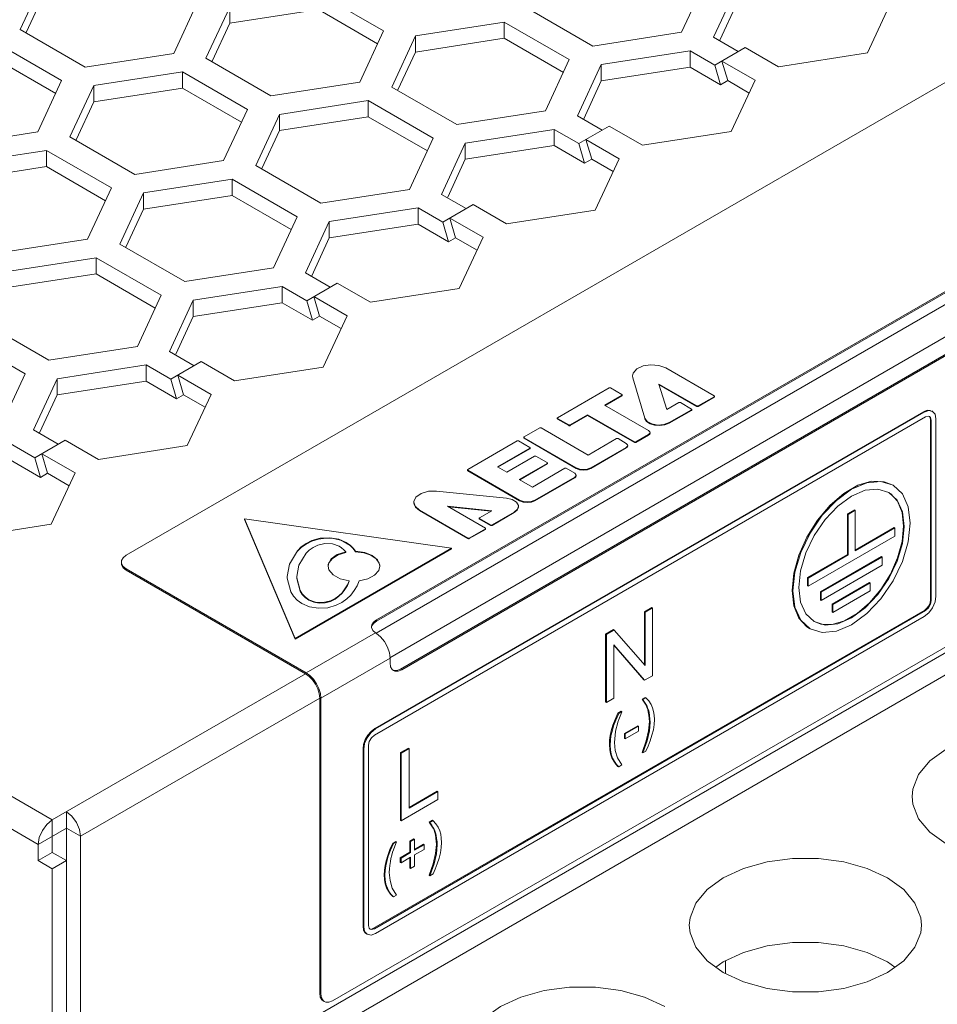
# Model space of a CAD drawing. Header units: inches. Extents: x -123 to 4816, y -2998 to 548.
# Tile 78 of 148: x 1308 to 1335, y -2583 to -2554. Entities that reach past the tile are written whole.
import ezdxf

# ---------------------------------------------------------------- set-up
doc = ezdxf.new("R2010")
doc.units = ezdxf.units.IN
doc.header["$MEASUREMENT"] = 0
doc.layers.get('0').update_dxf_attribs({"lineweight": 0})

msp = doc.modelspace()

# ---------------------------------------------------------------- linework, layer by layer
at = {"color": 3, "linetype": 'Continuous'}
for p, q in [((1317.108, -2583.178), (1373.111, -2550.845)), ((1308.404, -2552.352), (1307.687, -2553.897)), ((1327.629, -2553.98), (1328.346, -2552.434)), ((1329.312, -2552.584), (1328.595, -2554.129)), ((1308.404, -2552.842), (1307.874, -2553.984)), ((1316.683, -2552.804), (1318.643, -2553.936)), ((1312.323, -2554.614), (1313.04, -2553.069)), ((1314.006, -2553.218), (1313.289, -2554.764)), ((1314.006, -2553.218), (1314.006, -2553.708)), ((1324.952, -2554.394), (1322.993, -2553.263)), ((1329.312, -2553.074), (1328.782, -2554.216)), ((1333.949, -2553.056), (1333.232, -2554.602)), ((1316.683, -2553.294), (1314.006, -2553.708)), ((1316.683, -2553.294), (1318.464, -2554.322)), ((1310.885, -2569.746), (1338.533, -2553.784)), ((1314.006, -2553.708), (1313.476, -2554.851)), ((1322.286, -2553.671), (1319.609, -2554.085)), ((1324.245, -2554.802), (1322.286, -2553.671)), ((1322.286, -2553.671), (1322.286, -2554.161)), ((1309.646, -2555.028), (1307.687, -2553.897)), ((1317.926, -2555.481), (1318.643, -2553.936)), ((1319.609, -2554.085), (1318.892, -2555.63)), ((1319.609, -2554.085), (1319.609, -2554.575)), ((1322.286, -2554.161), (1319.609, -2554.575)), ((1324.066, -2555.189), (1322.286, -2554.161)), ((1324.952, -2554.394), (1327.629, -2553.98)), ((1328.595, -2554.129), (1329.341, -2554.56)), ((1308.939, -2555.437), (1306.98, -2554.305)), ((1329.553, -2554.437), (1328.634, -2554.968)), ((1330.555, -2555.016), (1329.553, -2554.437)), ((1312.323, -2554.614), (1309.646, -2555.028)), ((1313.289, -2554.764), (1315.249, -2555.895)), ((1319.609, -2554.575), (1319.079, -2555.717)), ((1327.888, -2554.538), (1325.211, -2554.952)), ((1327.888, -2554.538), (1328.634, -2554.968)), ((1327.888, -2554.538), (1327.888, -2555.027)), ((1333.232, -2554.602), (1330.555, -2555.016)), ((1308.76, -2555.823), (1306.98, -2554.795)), ((1323.528, -2556.348), (1324.245, -2554.802)), ((1325.211, -2554.952), (1324.494, -2556.497)), ((1325.211, -2554.952), (1325.211, -2555.442)), ((1327.888, -2555.027), (1325.211, -2555.442)), ((1327.888, -2555.027), (1328.809, -2555.559)), ((1328.634, -2554.968), (1328.809, -2555.559)), ((1328.846, -2554.846), (1329.848, -2555.424)), ((1328.846, -2554.846), (1329.022, -2555.437)), ((1312.582, -2555.172), (1309.905, -2555.586)), ((1312.582, -2555.172), (1314.542, -2556.303)), ((1312.582, -2555.172), (1312.582, -2555.662)), ((1308.222, -2556.982), (1308.939, -2555.437)), ((1309.905, -2555.586), (1309.188, -2557.132)), ((1309.905, -2555.586), (1309.905, -2556.076)), ((1312.582, -2555.662), (1309.905, -2556.076)), ((1312.582, -2555.662), (1314.362, -2556.69)), ((1315.249, -2555.895), (1317.926, -2555.481)), ((1320.851, -2556.762), (1318.892, -2555.63)), ((1325.211, -2555.442), (1324.681, -2556.584)), ((1329.022, -2555.437), (1328.809, -2555.559)), ((1329.022, -2555.437), (1329.668, -2555.81)), ((1329.848, -2555.424), (1329.13, -2556.969)), ((1309.905, -2556.076), (1309.375, -2557.218)), ((1318.184, -2556.039), (1315.508, -2556.453)), ((1320.144, -2557.17), (1318.184, -2556.039)), ((1318.184, -2556.039), (1318.184, -2556.529)), ((1313.824, -2557.849), (1314.542, -2556.303)), ((1315.508, -2556.453), (1314.79, -2557.998)), ((1315.508, -2556.453), (1315.508, -2556.943)), ((1318.184, -2556.529), (1315.508, -2556.943)), ((1319.965, -2557.556), (1318.184, -2556.529)), ((1320.851, -2556.762), (1323.528, -2556.348)), ((1324.494, -2556.497), (1325.24, -2556.928)), ((1325.452, -2556.805), (1324.533, -2557.336)), ((1326.453, -2557.383), (1325.452, -2556.805)), ((1305.545, -2557.396), (1308.222, -2556.982)), ((1309.188, -2557.132), (1311.148, -2558.263)), ((1315.508, -2556.943), (1314.977, -2558.085)), ((1362.891, -2556.918), (1315.869, -2584.067)), ((1363.891, -2557.017), (1316.869, -2584.166)), ((1323.787, -2556.905), (1321.11, -2557.319)), ((1323.787, -2556.905), (1324.533, -2557.336)), ((1323.787, -2556.905), (1323.787, -2557.395)), ((1329.13, -2556.969), (1326.453, -2557.383)), ((1319.427, -2558.715), (1320.144, -2557.17)), ((1321.11, -2557.319), (1320.393, -2558.865)), ((1321.11, -2557.319), (1321.11, -2557.809)), ((1323.787, -2557.395), (1321.11, -2557.809)), ((1323.787, -2557.395), (1324.708, -2557.927)), ((1324.533, -2557.336), (1324.708, -2557.927)), ((1324.745, -2557.213), (1325.746, -2557.792)), ((1324.745, -2557.213), (1324.92, -2557.805)), ((1308.481, -2557.54), (1305.804, -2557.954)), ((1308.481, -2557.54), (1310.44, -2558.671)), ((1308.481, -2557.54), (1308.481, -2558.03)), ((1274.336, -2557.912), (1308.658, -2577.728)), ((1308.481, -2558.03), (1305.804, -2558.444)), ((1308.481, -2558.03), (1310.261, -2559.058)), ((1311.148, -2558.263), (1313.824, -2557.849)), ((1316.75, -2559.13), (1314.79, -2557.998)), ((1321.11, -2557.809), (1320.58, -2558.952)), ((1324.92, -2557.805), (1324.708, -2557.927)), ((1324.92, -2557.805), (1325.567, -2558.178)), ((1325.746, -2557.792), (1325.029, -2559.337)), ((1318.422, -2572.091), (1342.516, -2558.18)), ((1318.429, -2571.693), (1341.834, -2558.18)), ((1318.429, -2571.734), (1341.834, -2558.221)), ((1314.083, -2558.406), (1311.406, -2558.821)), ((1316.043, -2559.538), (1314.083, -2558.406)), ((1314.083, -2558.406), (1314.083, -2558.896)), ((1273.912, -2558.647), (1308.234, -2578.462)), ((1309.723, -2560.217), (1310.44, -2558.671)), ((1311.406, -2558.821), (1310.689, -2560.366)), ((1311.406, -2558.821), (1311.406, -2559.31)), ((1314.083, -2558.896), (1311.406, -2559.31)), ((1315.863, -2559.924), (1314.083, -2558.896)), ((1319.427, -2558.715), (1316.75, -2559.13)), ((1318.832, -2572.834), (1342.917, -2558.928)), ((1320.393, -2558.865), (1321.138, -2559.295)), ((1321.351, -2559.173), (1320.431, -2559.704)), ((1322.352, -2559.751), (1321.351, -2559.173)), ((1311.406, -2559.31), (1310.876, -2560.453)), ((1319.686, -2559.273), (1317.009, -2559.687)), ((1319.686, -2559.273), (1320.431, -2559.704)), ((1319.686, -2559.273), (1319.686, -2559.763)), ((1325.029, -2559.337), (1322.352, -2559.751)), ((1315.326, -2561.083), (1316.043, -2559.538)), ((1317.009, -2559.687), (1316.291, -2561.233)), ((1317.009, -2559.687), (1317.009, -2560.177)), ((1319.686, -2559.763), (1317.009, -2560.177)), ((1319.159, -2573.176), (1342.564, -2559.663)), ((1319.194, -2573.196), (1342.599, -2559.683)), ((1319.686, -2559.763), (1320.607, -2560.295)), ((1320.431, -2559.704), (1320.607, -2560.295)), ((1320.643, -2559.581), (1321.645, -2560.16)), ((1320.643, -2559.581), (1320.819, -2560.173)), ((1309.723, -2560.217), (1307.046, -2560.631)), ((1312.649, -2561.497), (1310.689, -2560.366)), ((1317.009, -2560.177), (1316.479, -2561.32)), ((1320.819, -2560.173), (1320.607, -2560.295)), ((1320.819, -2560.173), (1321.466, -2560.546)), ((1321.645, -2560.16), (1320.928, -2561.705)), ((1309.982, -2560.774), (1307.305, -2561.188)), ((1311.942, -2561.906), (1309.982, -2560.774)), ((1309.982, -2560.774), (1309.982, -2561.264)), ((1309.982, -2561.264), (1307.305, -2561.678)), ((1311.762, -2562.292), (1309.982, -2561.264)), ((1312.649, -2561.497), (1315.326, -2561.083)), ((1316.291, -2561.233), (1317.037, -2561.663)), ((1317.249, -2561.541), (1316.33, -2562.072)), ((1318.251, -2562.119), (1317.249, -2561.541)), ((1315.584, -2561.641), (1312.908, -2562.055)), ((1315.584, -2561.641), (1316.33, -2562.072)), ((1315.584, -2561.641), (1315.584, -2562.131)), ((1320.928, -2561.705), (1318.251, -2562.119)), ((1311.224, -2563.451), (1311.942, -2561.906)), ((1312.908, -2562.055), (1312.19, -2563.601)), ((1312.908, -2562.055), (1312.908, -2562.545)), ((1315.584, -2562.131), (1312.908, -2562.545)), ((1315.584, -2562.131), (1316.506, -2562.663)), ((1316.33, -2562.072), (1316.506, -2562.663)), ((1316.542, -2561.949), (1317.544, -2562.527)), ((1316.542, -2561.949), (1316.718, -2562.54)), ((1308.548, -2563.865), (1306.588, -2562.734)), ((1312.908, -2562.545), (1312.377, -2563.687)), ((1316.718, -2562.54), (1316.506, -2562.663)), ((1316.718, -2562.54), (1317.365, -2562.914)), ((1317.544, -2562.527), (1316.827, -2564.073)), ((1307.84, -2564.273), (1305.881, -2563.142)), ((1308.548, -2563.865), (1311.224, -2563.451)), ((1312.19, -2563.601), (1312.936, -2564.031)), ((1313.148, -2563.909), (1312.229, -2564.439)), ((1314.15, -2564.487), (1313.148, -2563.909)), ((1307.123, -2565.819), (1307.84, -2564.273)), ((1311.483, -2564.009), (1308.806, -2564.423)), ((1311.483, -2564.009), (1312.229, -2564.439)), ((1311.483, -2564.009), (1311.483, -2564.499)), ((1316.827, -2564.073), (1314.15, -2564.487)), ((1328.613, -2564.942), (1327.152, -2564.098)), ((1308.806, -2564.423), (1308.089, -2565.968)), ((1308.806, -2564.423), (1308.806, -2564.913)), ((1311.483, -2564.499), (1308.806, -2564.913)), ((1311.483, -2564.499), (1312.405, -2565.031)), ((1312.229, -2564.439), (1312.405, -2565.031)), ((1312.441, -2564.317), (1313.443, -2564.895)), ((1312.441, -2564.317), (1312.617, -2564.908)), ((1326.152, -2564.353), (1326.152, -2564.337)), ((1326.153, -2564.336), (1326.161, -2564.394)), ((1326.161, -2564.394), (1326.522, -2565.613)), ((1326.161, -2564.411), (1326.161, -2564.394)), ((1325.447, -2564.701), (1323.892, -2565.599)), ((1325.828, -2564.897), (1325.489, -2564.701)), ((1326.943, -2564.584), (1328.087, -2565.245)), ((1327.183, -2565.356), (1326.943, -2564.584)), ((1326.943, -2564.6), (1328.087, -2565.261)), ((1308.806, -2564.913), (1308.276, -2566.055)), ((1312.617, -2564.908), (1312.405, -2565.031)), ((1312.617, -2564.908), (1313.263, -2565.282)), ((1313.443, -2564.895), (1312.726, -2566.441)), ((1325.311, -2565.22), (1325.828, -2564.921)), ((1325.325, -2565.228), (1325.828, -2564.937)), ((1325.828, -2564.937), (1325.828, -2564.921)), ((1325.837, -2564.925), (1325.837, -2564.909)), ((1327.552, -2565.144), (1327.183, -2565.356)), ((1327.928, -2565.337), (1327.594, -2565.144)), ((1328.129, -2565.245), (1328.613, -2564.966)), ((1328.129, -2565.261), (1328.613, -2564.982)), ((1328.613, -2564.982), (1328.613, -2564.966)), ((1328.621, -2564.97), (1328.621, -2564.954)), ((1334.927, -2565.419), (1318.381, -2574.972)), ((1334.948, -2565.431), (1318.402, -2574.984)), ((1326.637, -2565.985), (1325.311, -2565.22)), ((1327.258, -2565.748), (1327.928, -2565.361)), ((1327.258, -2565.764), (1327.928, -2565.377)), ((1327.928, -2565.377), (1327.928, -2565.361)), ((1327.937, -2565.365), (1327.937, -2565.349)), ((1328.087, -2565.261), (1328.087, -2565.245)), ((1328.129, -2565.261), (1328.129, -2565.245)), ((1334.927, -2565.419), (1334.948, -2565.431)), ((1335.177, -2565.394), (1335.198, -2565.407)), ((1318.367, -2575.168), (1334.984, -2565.574)), ((1323.884, -2565.627), (1323.884, -2565.611)), ((1323.892, -2565.623), (1324.231, -2565.819)), ((1323.892, -2565.64), (1323.892, -2565.623)), ((1323.892, -2565.64), (1324.231, -2565.835)), ((1324.273, -2565.819), (1324.798, -2565.515)), ((1324.273, -2565.835), (1324.798, -2565.532)), ((1324.798, -2565.515), (1326.209, -2566.33)), ((1324.798, -2565.532), (1324.798, -2565.515)), ((1324.798, -2565.532), (1326.209, -2566.346)), ((1326.522, -2565.63), (1326.522, -2565.613)), ((1327.258, -2565.764), (1327.258, -2565.748)), ((1334.984, -2565.574), (1335.072, -2565.551)), ((1335.072, -2565.551), (1335.108, -2565.562)), ((1335.139, -2565.664), (1335.16, -2565.676)), ((1335.139, -2565.664), (1335.139, -2571.094)), ((1335.16, -2565.676), (1335.16, -2571.106)), ((1335.302, -2570.984), (1335.302, -2565.635)), ((1308.089, -2565.968), (1308.835, -2566.399)), ((1323.354, -2565.906), (1322.88, -2566.18)), ((1324.813, -2566.724), (1323.397, -2565.906)), ((1324.231, -2565.835), (1324.231, -2565.819)), ((1324.273, -2565.835), (1324.273, -2565.819)), ((1326.675, -2566.024), (1326.637, -2565.985)), ((1326.68, -2566.046), (1326.675, -2566.024)), ((1326.68, -2566.062), (1326.68, -2566.046)), ((1309.047, -2566.276), (1308.128, -2566.807)), ((1310.049, -2566.855), (1309.047, -2566.276)), ((1322.676, -2566.296), (1321.182, -2567.159)), ((1323.06, -2566.494), (1322.718, -2566.296)), ((1322.872, -2566.209), (1322.872, -2566.192)), ((1322.88, -2566.204), (1324.457, -2567.115)), ((1322.88, -2566.221), (1322.88, -2566.204)), ((1322.88, -2566.221), (1324.457, -2567.131)), ((1325.671, -2566.229), (1324.813, -2566.724)), ((1325.964, -2566.374), (1325.714, -2566.229)), ((1326.209, -2566.346), (1326.209, -2566.33)), ((1326.251, -2566.33), (1326.637, -2566.107)), ((1326.251, -2566.346), (1326.637, -2566.123)), ((1326.251, -2566.346), (1326.251, -2566.33)), ((1326.637, -2566.123), (1326.637, -2566.107)), ((1307.382, -2566.377), (1308.128, -2566.807)), ((1312.726, -2566.441), (1310.049, -2566.855)), ((1322.08, -2567.084), (1323.06, -2566.518)), ((1322.094, -2567.092), (1323.06, -2566.534)), ((1323.06, -2566.534), (1323.06, -2566.518)), ((1323.069, -2566.522), (1323.069, -2566.506)), ((1324.891, -2567.115), (1325.964, -2566.495)), ((1324.891, -2567.131), (1325.964, -2566.511)), ((1326.003, -2566.412), (1325.964, -2566.374)), ((1325.964, -2566.511), (1325.964, -2566.495)), ((1326.007, -2566.434), (1326.003, -2566.412)), ((1326.008, -2566.451), (1326.008, -2566.434)), ((1307.382, -2566.866), (1308.303, -2567.398)), ((1308.128, -2566.807), (1308.303, -2567.398)), ((1308.34, -2566.685), (1309.342, -2567.263)), ((1308.34, -2566.685), (1308.516, -2567.276)), ((1323.198, -2566.758), (1322.357, -2567.244)), ((1323.576, -2566.952), (1323.24, -2566.758)), ((1321.173, -2567.188), (1321.173, -2567.171)), ((1321.182, -2567.183), (1322.745, -2568.086)), ((1321.182, -2567.2), (1321.182, -2567.183)), ((1321.182, -2567.2), (1322.745, -2568.102)), ((1322.357, -2567.244), (1322.08, -2567.084)), ((1322.735, -2567.462), (1323.576, -2566.977)), ((1322.749, -2567.47), (1323.576, -2566.993)), ((1324.111, -2567.125), (1323.131, -2567.691)), ((1323.576, -2566.993), (1323.576, -2566.977)), ((1323.584, -2566.981), (1323.584, -2566.964)), ((1324.408, -2567.272), (1324.153, -2567.125)), ((1324.457, -2567.131), (1324.457, -2567.115)), ((1324.891, -2567.131), (1324.891, -2567.115)), ((1308.516, -2567.276), (1308.303, -2567.398)), ((1308.516, -2567.276), (1309.162, -2567.649)), ((1309.342, -2567.263), (1308.624, -2568.808)), ((1323.131, -2567.691), (1322.735, -2567.462)), ((1323.209, -2568.086), (1324.408, -2567.393)), ((1323.209, -2568.102), (1324.408, -2567.41)), ((1324.447, -2567.311), (1324.408, -2567.272)), ((1324.408, -2567.41), (1324.408, -2567.393)), ((1324.451, -2567.333), (1324.447, -2567.311)), ((1324.452, -2567.349), (1324.452, -2567.333)), ((1322.352, -2568.021), (1320.24, -2567.812)), ((1333.552, -2567.749), (1333.881, -2567.851)), ((1333.985, -2567.622), (1334.006, -2567.635)), ((1322.745, -2568.102), (1322.745, -2568.086)), ((1323.209, -2568.102), (1323.209, -2568.086)), ((1319.556, -2568.162), (1319.556, -2568.146)), ((1319.727, -2568.385), (1321.188, -2569.228)), ((1319.727, -2568.401), (1319.727, -2568.385)), ((1319.727, -2568.401), (1321.188, -2569.244)), ((1320.569, -2568.264), (1321.907, -2568.403)), ((1321.714, -2568.925), (1320.569, -2568.264)), ((1320.604, -2568.284), (1321.883, -2568.417)), ((1321.907, -2568.403), (1321.538, -2568.615)), ((1322.711, -2568.246), (1322.654, -2568.142)), ((1322.712, -2568.268), (1322.711, -2568.246)), ((1322.713, -2568.285), (1322.713, -2568.268)), ((1332.841, -2568.379), (1332.629, -2568.501)), ((1332.862, -2568.391), (1332.65, -2568.514)), ((1332.841, -2568.379), (1332.862, -2568.391)), ((1332.862, -2569.616), (1332.862, -2568.391)), ((1320.697, -2569.536), (1314.454, -2568.65)), ((1314.454, -2568.65), (1315.977, -2572.261)), ((1314.454, -2568.666), (1314.454, -2568.65)), ((1314.454, -2568.666), (1315.977, -2572.278)), ((1321.529, -2568.644), (1321.529, -2568.628)), ((1321.538, -2568.64), (1321.873, -2568.833)), ((1321.538, -2568.656), (1321.538, -2568.64)), ((1321.538, -2568.656), (1321.873, -2568.849)), ((1321.915, -2568.833), (1322.585, -2568.446)), ((1321.915, -2568.849), (1322.585, -2568.462)), ((1322.585, -2568.462), (1322.585, -2568.446)), ((1332.629, -2568.501), (1332.65, -2568.514)), ((1332.629, -2568.501), (1332.629, -2569.726)), ((1332.65, -2568.514), (1332.65, -2569.738)), ((1308.624, -2568.808), (1305.947, -2569.223)), ((1321.23, -2569.228), (1321.714, -2568.949)), ((1321.23, -2569.244), (1321.714, -2568.965)), ((1321.714, -2568.965), (1321.714, -2568.949)), ((1321.722, -2568.953), (1321.722, -2568.937)), ((1321.873, -2568.849), (1321.873, -2568.833)), ((1321.915, -2568.849), (1321.915, -2568.833)), ((1334.043, -2568.91), (1332.862, -2569.591)), ((1334.064, -2568.922), (1332.862, -2569.616)), ((1334.043, -2568.91), (1334.064, -2568.922)), ((1334.064, -2569.167), (1334.064, -2568.922)), ((1316.484, -2569.321), (1316.311, -2569.41)), ((1316.484, -2569.321), (1316.484, -2569.305)), ((1321.188, -2569.244), (1321.188, -2569.228)), ((1321.23, -2569.244), (1321.23, -2569.228)), ((1331.448, -2570.677), (1334.064, -2569.167)), ((1315.977, -2572.261), (1320.697, -2569.536)), ((1315.977, -2572.278), (1320.697, -2569.552)), ((1316.164, -2569.512), (1316.047, -2569.627)), ((1316.047, -2569.627), (1316.047, -2569.611)), ((1316.311, -2569.41), (1316.164, -2569.512)), ((1317.504, -2569.645), (1317.448, -2569.584)), ((1317.521, -2569.377), (1317.521, -2569.36)), ((1317.634, -2569.457), (1317.521, -2569.377)), ((1320.697, -2569.552), (1320.697, -2569.536)), ((1317.504, -2569.661), (1317.504, -2569.645)), ((1317.804, -2569.638), (1317.804, -2569.622)), ((1332.629, -2569.726), (1331.427, -2570.42)), ((1332.65, -2569.738), (1331.448, -2570.432)), ((1333.654, -2569.787), (1331.816, -2570.849)), ((1333.675, -2569.8), (1331.837, -2570.861)), ((1332.629, -2569.726), (1332.65, -2569.738)), ((1333.654, -2569.787), (1333.675, -2569.8)), ((1333.675, -2570.045), (1333.675, -2569.8)), ((1310.745, -2570.037), (1310.739, -2569.991)), ((1310.794, -2570.122), (1310.745, -2570.037)), ((1310.794, -2570.082), (1310.885, -2570.155)), ((1310.885, -2570.196), (1310.794, -2570.122)), ((1310.885, -2570.155), (1316.313, -2573.288)), ((1310.885, -2570.155), (1310.885, -2570.196)), ((1316.295, -2573.319), (1310.885, -2570.196)), ((1316.999, -2570.188), (1316.973, -2570.072)), ((1331.837, -2571.106), (1333.675, -2570.045)), ((1315.738, -2570.434), (1315.737, -2570.383)), ((1315.848, -2570.854), (1315.738, -2570.434)), ((1316.029, -2570.399), (1316.029, -2570.383)), ((1316.03, -2570.446), (1316.129, -2570.825)), ((1331.427, -2570.42), (1331.448, -2570.432)), ((1331.427, -2570.42), (1331.427, -2570.665)), ((1331.448, -2570.432), (1331.448, -2570.677)), ((1317.611, -2570.532), (1317.611, -2570.516)), ((1331.427, -2570.665), (1331.448, -2570.677)), ((1333.301, -2570.563), (1332.169, -2571.216)), ((1333.322, -2570.575), (1332.191, -2571.228)), ((1333.301, -2570.563), (1333.322, -2570.575)), ((1333.322, -2570.82), (1333.322, -2570.575)), ((1316.129, -2570.825), (1316.129, -2570.809)), ((1316.396, -2571.103), (1316.396, -2571.087)), ((1317.393, -2570.893), (1317.393, -2570.876)), ((1317.655, -2570.95), (1317.538, -2571.065)), ((1331.816, -2570.849), (1331.837, -2570.861)), ((1331.816, -2570.849), (1331.816, -2571.094)), ((1331.816, -2571.094), (1331.837, -2571.106)), ((1331.837, -2570.861), (1331.837, -2571.106)), ((1332.191, -2571.473), (1333.322, -2570.82)), ((1335.139, -2571.094), (1335.16, -2571.106)), ((1335.275, -2571.155), (1335.302, -2570.984)), ((1317.042, -2571.138), (1317.042, -2571.121)), ((1326.735, -2571.323), (1326.511, -2571.453)), ((1326.756, -2571.336), (1326.532, -2571.465)), ((1326.735, -2571.323), (1326.756, -2571.336)), ((1326.756, -2573.377), (1326.756, -2571.336)), ((1332.169, -2571.216), (1332.191, -2571.228)), ((1332.169, -2571.216), (1332.169, -2571.461)), ((1332.191, -2571.228), (1332.191, -2571.473)), ((1318.34, -2571.762), (1318.429, -2571.693)), ((1334.962, -2571.4), (1318.345, -2580.994)), ((1334.984, -2571.412), (1318.367, -2581.006)), ((1318.402, -2581.149), (1334.948, -2571.596)), ((1318.429, -2571.693), (1318.429, -2571.734)), ((1326.511, -2571.453), (1326.532, -2571.465)), ((1326.511, -2571.453), (1326.511, -2573.043)), ((1326.532, -2571.465), (1326.532, -2573.068)), ((1332.169, -2571.461), (1332.191, -2571.473)), ((1334.948, -2571.596), (1335.084, -2571.487)), ((1334.962, -2571.4), (1334.984, -2571.412)), ((1318.285, -2571.928), (1318.282, -2571.897)), ((1325.582, -2571.989), (1325.342, -2572.127)), ((1325.582, -2571.989), (1325.603, -2572.001)), ((1331.485, -2571.952), (1331.506, -2571.965)), ((1315.977, -2572.278), (1315.977, -2572.261)), ((1316.313, -2573.288), (1318.4, -2572.083)), ((1325.342, -2572.127), (1325.363, -2572.14)), ((1325.342, -2572.127), (1325.342, -2574.169)), ((1325.603, -2572.001), (1325.363, -2572.14)), ((1325.363, -2572.14), (1325.363, -2574.181)), ((1326.532, -2573.068), (1325.603, -2572.001)), ((1325.588, -2572.447), (1326.516, -2573.515)), ((1325.588, -2574.051), (1325.588, -2572.447)), ((1325.588, -2572.459), (1326.495, -2573.503)), ((1316.754, -2574.053), (1318.84, -2572.849)), ((1318.84, -2572.849), (1318.84, -2572.992)), ((1318.858, -2573.108), (1318.84, -2572.992)), ((1319.049, -2573.219), (1319.159, -2573.176)), ((1319.159, -2573.176), (1319.194, -2573.196)), ((1308.658, -2577.728), (1316.295, -2573.319)), ((1318.986, -2573.238), (1318.944, -2573.221)), ((1318.951, -2573.218), (1319.049, -2573.219)), ((1319.085, -2573.239), (1318.986, -2573.238)), ((1319.194, -2573.196), (1319.085, -2573.239)), ((1326.516, -2573.515), (1326.756, -2573.377)), ((1326.495, -2573.503), (1326.516, -2573.515)), ((1309.507, -2578.218), (1316.719, -2574.053)), ((1316.719, -2574.053), (1316.705, -2573.918)), ((1316.719, -2582.953), (1316.719, -2574.053)), ((1316.754, -2574.053), (1316.754, -2582.974)), ((1325.363, -2574.181), (1325.588, -2574.051)), ((1326.536, -2574.03), (1326.443, -2574.084)), ((1326.557, -2574.042), (1326.464, -2574.096)), ((1326.536, -2574.03), (1326.557, -2574.042)), ((1326.644, -2574.14), (1326.557, -2574.042)), ((1325.342, -2574.169), (1325.363, -2574.181)), ((1326.443, -2574.084), (1326.464, -2574.096)), ((1326.525, -2574.206), (1326.559, -2574.267)), ((1326.559, -2574.267), (1326.58, -2574.279)), ((1326.71, -2574.242), (1326.644, -2574.14)), ((1326.758, -2574.348), (1326.71, -2574.242)), ((1325.713, -2574.505), (1325.63, -2574.694)), ((1325.806, -2574.451), (1325.713, -2574.505)), ((1325.713, -2574.505), (1325.734, -2574.518)), ((1325.827, -2574.464), (1325.734, -2574.518)), ((1325.776, -2574.598), (1325.827, -2574.464)), ((1325.806, -2574.451), (1325.827, -2574.464)), ((1326.628, -2574.468), (1326.649, -2574.481)), ((1325.563, -2574.873), (1325.512, -2575.043)), ((1325.63, -2574.694), (1325.563, -2574.873)), ((1326.307, -2574.889), (1325.907, -2575.12)), ((1326.328, -2574.901), (1325.928, -2575.132)), ((1326.307, -2574.889), (1326.328, -2574.901)), ((1326.328, -2575.053), (1326.328, -2574.901)), ((1326.659, -2574.762), (1326.636, -2575.035)), ((1326.659, -2574.762), (1326.68, -2574.774)), ((1318.173, -2575.17), (1318.095, -2575.305)), ((1318.381, -2574.972), (1318.402, -2574.984)), ((1325.512, -2575.043), (1325.533, -2575.055)), ((1325.907, -2575.12), (1325.928, -2575.132)), ((1325.907, -2575.12), (1325.907, -2575.271)), ((1325.928, -2575.284), (1326.328, -2575.053)), ((1325.928, -2575.132), (1325.928, -2575.284)), ((1326.636, -2575.035), (1326.566, -2575.343)), ((1318.19, -2580.904), (1318.19, -2575.474)), ((1325.456, -2575.456), (1325.477, -2575.468)), ((1325.907, -2575.271), (1325.928, -2575.284)), ((1326.566, -2575.343), (1326.443, -2575.69)), ((1318.027, -2575.584), (1318.048, -2575.597)), ((1318.027, -2575.584), (1318.027, -2580.932)), ((1318.048, -2575.597), (1318.048, -2580.945)), ((1319.393, -2575.562), (1319.159, -2575.697)), ((1319.159, -2575.697), (1319.18, -2575.71)), ((1319.159, -2575.697), (1319.159, -2577.739)), ((1319.414, -2575.575), (1319.18, -2575.71)), ((1319.18, -2575.71), (1319.18, -2577.751)), ((1319.393, -2575.562), (1319.414, -2575.575)), ((1319.414, -2577.375), (1319.414, -2575.575)), ((1325.53, -2575.849), (1325.551, -2575.861)), ((1326.443, -2575.69), (1326.464, -2575.702)), ((1326.464, -2575.702), (1326.557, -2575.648)), ((1325.827, -2576.069), (1325.701, -2575.857)), ((1325.713, -2576.111), (1325.734, -2576.123)), ((1325.734, -2576.123), (1325.827, -2576.069)), ((1320.263, -2576.86), (1319.414, -2577.35)), ((1320.284, -2576.872), (1319.414, -2577.375)), ((1320.263, -2576.86), (1320.284, -2576.872)), ((1320.284, -2577.113), (1320.284, -2576.872)), ((1319.18, -2577.751), (1320.284, -2577.113)), ((1309.082, -2577.483), (1309.082, -2588.914)), ((1308.658, -2577.728), (1308.496, -2577.859)), ((1308.658, -2577.728), (1308.658, -2578.707)), ((1319.159, -2577.739), (1319.18, -2577.751)), ((1320.116, -2577.737), (1320.022, -2577.791)), ((1320.022, -2577.791), (1320.044, -2577.803)), ((1320.137, -2577.749), (1320.044, -2577.803)), ((1320.104, -2577.913), (1320.139, -2577.974)), ((1320.116, -2577.737), (1320.137, -2577.749)), ((1320.224, -2577.847), (1320.137, -2577.749)), ((1320.29, -2577.949), (1320.224, -2577.847)), ((1308.234, -2578.462), (1309.082, -2577.973)), ((1309.507, -2578.218), (1309.082, -2577.973)), ((1309.507, -2587.526), (1309.507, -2578.218)), ((1320.139, -2577.974), (1320.16, -2577.986)), ((1320.207, -2578.175), (1320.229, -2578.187)), ((1320.338, -2578.054), (1320.29, -2577.949)), ((1308.234, -2578.462), (1308.234, -2578.952)), ((1318.92, -2578.427), (1318.837, -2578.615)), ((1319.014, -2578.373), (1318.92, -2578.427)), ((1318.92, -2578.427), (1318.942, -2578.439)), ((1319.035, -2578.385), (1318.942, -2578.439)), ((1318.983, -2578.52), (1319.035, -2578.385)), ((1319.014, -2578.373), (1319.035, -2578.385)), ((1319.562, -2578.295), (1319.439, -2578.366)), ((1319.439, -2578.366), (1319.46, -2578.378)), ((1319.439, -2578.366), (1319.439, -2578.699)), ((1319.583, -2578.307), (1319.46, -2578.378)), ((1319.46, -2578.378), (1319.46, -2578.711)), ((1319.562, -2578.295), (1319.583, -2578.307)), ((1319.583, -2578.64), (1319.583, -2578.307)), ((1319.85, -2578.461), (1319.583, -2578.616)), ((1319.871, -2578.474), (1319.583, -2578.64)), ((1319.85, -2578.461), (1319.871, -2578.474)), ((1319.871, -2578.614), (1319.871, -2578.474)), ((1320.239, -2578.469), (1320.216, -2578.741)), ((1320.239, -2578.469), (1320.26, -2578.481)), ((1308.234, -2578.952), (1308.658, -2578.707)), ((1309.082, -2578.952), (1308.658, -2578.707)), ((1318.77, -2578.795), (1318.719, -2578.964)), ((1318.837, -2578.615), (1318.77, -2578.795)), ((1319.439, -2578.699), (1319.15, -2578.866)), ((1319.46, -2578.711), (1319.171, -2578.878)), ((1319.439, -2578.699), (1319.46, -2578.711)), ((1319.583, -2578.781), (1319.871, -2578.614)), ((1319.583, -2579.117), (1319.583, -2578.781)), ((1320.216, -2578.741), (1320.145, -2579.05)), ((1308.658, -2579.197), (1308.234, -2578.952)), ((1308.658, -2579.197), (1309.082, -2578.952)), ((1318.719, -2578.964), (1318.741, -2578.976)), ((1319.15, -2578.866), (1319.171, -2578.878)), ((1319.15, -2578.866), (1319.15, -2579.006)), ((1319.15, -2579.006), (1319.171, -2579.018)), ((1319.171, -2579.018), (1319.46, -2578.852)), ((1319.171, -2578.878), (1319.171, -2579.018)), ((1319.439, -2578.864), (1319.439, -2579.175)), ((1319.46, -2578.852), (1319.46, -2579.188)), ((1319.46, -2579.188), (1319.583, -2579.117)), ((1320.145, -2579.05), (1320.022, -2579.396)), ((1308.658, -2579.197), (1308.658, -2589.159)), ((1318.664, -2579.377), (1318.685, -2579.389)), ((1319.439, -2579.175), (1319.46, -2579.188)), ((1320.022, -2579.396), (1320.044, -2579.409)), ((1320.044, -2579.409), (1320.137, -2579.355)), ((1318.738, -2579.771), (1318.759, -2579.783)), ((1319.035, -2579.991), (1318.908, -2579.779)), ((1318.942, -2580.045), (1319.035, -2579.991)), ((1318.92, -2580.033), (1318.942, -2580.045)), ((1318.027, -2580.932), (1318.048, -2580.945)), ((1318.131, -2581.161), (1318.152, -2581.174)), ((1318.214, -2580.992), (1318.19, -2580.904)), ((1318.242, -2581.018), (1318.214, -2580.992)), ((1318.278, -2581.017), (1318.345, -2580.994)), ((1318.345, -2580.994), (1318.367, -2581.006)), ((1328.96, -2582.361), (1328.96, -2581.969)), ((1334.065, -2582.165), (1333.839, -2582.002)), ((1316.719, -2582.953), (1316.754, -2582.974)), ((1316.736, -2583.069), (1316.719, -2582.953)), ((1316.754, -2582.974), (1316.772, -2583.09)), ((1316.787, -2583.154), (1316.736, -2583.069)), ((1316.823, -2583.182), (1316.787, -2583.154)), ((1316.858, -2583.203), (1316.9, -2583.22))]:
    msp.add_line(p, q, dxfattribs=at)
for points in [[(1327.152, -2564.098), (1326.946, -2564.021), (1326.705, -2564), (1326.469, -2564.037), (1326.28, -2564.127), (1326.17, -2564.253), (1326.153, -2564.336)], [(1325.489, -2564.701), (1325.476, -2564.697), (1325.46, -2564.697), (1325.447, -2564.701)], [(1325.836, -2564.909), (1325.836, -2564.905), (1325.828, -2564.897)], [(1325.828, -2564.921), (1325.836, -2564.913), (1325.836, -2564.909)], [(1325.828, -2564.937), (1325.836, -2564.93), (1325.836, -2564.925)], [(1327.594, -2565.144), (1327.58, -2565.139), (1327.565, -2565.139), (1327.552, -2565.144)], [(1328.621, -2564.954), (1328.62, -2564.949), (1328.613, -2564.942)], [(1328.613, -2564.966), (1328.62, -2564.958), (1328.621, -2564.954)], [(1328.613, -2564.982), (1328.62, -2564.974), (1328.621, -2564.97)], [(1327.937, -2565.349), (1327.936, -2565.344), (1327.928, -2565.337)], [(1327.928, -2565.361), (1327.936, -2565.353), (1327.937, -2565.349)], [(1327.928, -2565.377), (1327.936, -2565.37), (1327.937, -2565.365)], [(1328.087, -2565.245), (1328.101, -2565.249), (1328.116, -2565.249), (1328.129, -2565.245)], [(1328.087, -2565.261), (1328.101, -2565.266), (1328.116, -2565.266), (1328.129, -2565.261)], [(1335.135, -2565.377), (1335.036, -2565.376), (1334.927, -2565.419)], [(1335.198, -2565.407), (1335.084, -2565.384), (1334.948, -2565.431)], [(1335.302, -2565.635), (1335.275, -2565.495), (1335.198, -2565.407)], [(1323.892, -2565.599), (1323.885, -2565.607), (1323.884, -2565.611)], [(1323.884, -2565.611), (1323.885, -2565.616), (1323.892, -2565.623)], [(1323.884, -2565.627), (1323.885, -2565.632), (1323.892, -2565.64)], [(1326.522, -2565.613), (1326.594, -2565.714), (1326.732, -2565.788), (1326.912, -2565.821), (1327.099, -2565.807), (1327.258, -2565.748)], [(1326.522, -2565.63), (1326.577, -2565.715), (1326.68, -2565.783), (1326.819, -2565.826), (1326.975, -2565.838), (1327.128, -2565.816), (1327.258, -2565.764)], [(1335.139, -2565.664), (1335.126, -2565.594), (1335.103, -2565.567)], [(1335.108, -2565.562), (1335.137, -2565.588), (1335.16, -2565.676)], [(1323.397, -2565.906), (1323.383, -2565.902), (1323.368, -2565.902), (1323.354, -2565.906)], [(1324.231, -2565.819), (1324.244, -2565.823), (1324.26, -2565.823), (1324.273, -2565.819)], [(1324.231, -2565.835), (1324.244, -2565.84), (1324.26, -2565.84), (1324.273, -2565.835)], [(1326.637, -2566.107), (1326.675, -2566.068), (1326.68, -2566.046)], [(1322.718, -2566.296), (1322.705, -2566.292), (1322.689, -2566.292), (1322.676, -2566.296)], [(1322.88, -2566.18), (1322.873, -2566.188), (1322.872, -2566.192)], [(1322.872, -2566.192), (1322.873, -2566.197), (1322.88, -2566.204)], [(1322.872, -2566.209), (1322.873, -2566.213), (1322.88, -2566.221)], [(1325.714, -2566.229), (1325.7, -2566.224), (1325.685, -2566.224), (1325.671, -2566.229)], [(1326.209, -2566.33), (1326.222, -2566.334), (1326.237, -2566.334), (1326.251, -2566.33)], [(1326.209, -2566.346), (1326.222, -2566.35), (1326.237, -2566.35), (1326.251, -2566.346)], [(1326.637, -2566.123), (1326.669, -2566.095), (1326.68, -2566.062)], [(1323.069, -2566.506), (1323.068, -2566.502), (1323.06, -2566.494)], [(1323.06, -2566.518), (1323.068, -2566.51), (1323.069, -2566.506)], [(1323.06, -2566.534), (1323.068, -2566.527), (1323.069, -2566.522)], [(1325.964, -2566.495), (1326.003, -2566.456), (1326.007, -2566.434)], [(1325.964, -2566.511), (1325.996, -2566.483), (1326.008, -2566.451)], [(1323.24, -2566.758), (1323.227, -2566.754), (1323.211, -2566.754), (1323.198, -2566.758)], [(1321.182, -2567.159), (1321.174, -2567.167), (1321.173, -2567.171)], [(1321.173, -2567.171), (1321.174, -2567.176), (1321.182, -2567.183)], [(1321.173, -2567.188), (1321.174, -2567.192), (1321.182, -2567.2)], [(1323.584, -2566.964), (1323.583, -2566.96), (1323.576, -2566.952)], [(1323.576, -2566.977), (1323.583, -2566.969), (1323.584, -2566.964)], [(1323.576, -2566.993), (1323.583, -2566.985), (1323.584, -2566.981)], [(1324.153, -2567.125), (1324.14, -2567.121), (1324.125, -2567.121), (1324.111, -2567.125)], [(1324.457, -2567.115), (1324.595, -2567.16), (1324.753, -2567.16), (1324.891, -2567.115)], [(1324.457, -2567.131), (1324.557, -2567.169), (1324.674, -2567.183), (1324.791, -2567.169), (1324.891, -2567.131)], [(1324.408, -2567.393), (1324.447, -2567.355), (1324.451, -2567.333)], [(1324.408, -2567.41), (1324.44, -2567.382), (1324.452, -2567.349)], [(1333.985, -2567.623), (1333.739, -2567.528), (1333.362, -2567.517), (1332.948, -2567.638), (1332.522, -2567.884), (1332.108, -2568.241), (1331.731, -2568.687), (1331.412, -2569.198), (1331.17, -2569.742), (1331.019, -2570.29), (1330.967, -2570.808)], [(1334.006, -2567.635), (1333.64, -2567.522), (1333.214, -2567.564), (1332.756, -2567.758), (1332.299, -2568.092), (1331.872, -2568.542), (1331.506, -2569.078), (1331.225, -2569.663), (1331.049, -2570.257), (1330.988, -2570.82)], [(1320.24, -2567.812), (1319.996, -2567.818), (1319.777, -2567.881), (1319.621, -2567.99), (1319.557, -2568.126), (1319.556, -2568.145)], [(1331.165, -2570.718), (1331.219, -2570.211), (1331.378, -2569.677), (1331.631, -2569.15), (1331.961, -2568.668), (1332.344, -2568.263), (1332.756, -2567.962), (1333.168, -2567.787), (1333.552, -2567.749)], [(1334.524, -2568.779), (1334.464, -2568.285), (1334.287, -2567.895), (1334.006, -2567.635)], [(1322.654, -2568.142), (1322.526, -2568.062), (1322.352, -2568.021)], [(1322.745, -2568.086), (1322.892, -2568.135), (1323.062, -2568.135), (1323.209, -2568.086)], [(1322.745, -2568.102), (1322.852, -2568.143), (1322.977, -2568.158), (1323.102, -2568.143), (1323.209, -2568.102)], [(1333.881, -2567.851), (1334.134, -2568.086), (1334.293, -2568.437), (1334.347, -2568.881)], [(1334.326, -2568.869), (1334.28, -2568.456), (1334.144, -2568.12), (1333.926, -2567.882)], [(1319.556, -2568.145), (1319.594, -2568.266), (1319.727, -2568.385)], [(1319.557, -2568.183), (1319.608, -2568.301), (1319.727, -2568.401)], [(1322.585, -2568.446), (1322.686, -2568.354), (1322.712, -2568.268)], [(1322.585, -2568.462), (1322.675, -2568.387), (1322.712, -2568.299), (1322.712, -2568.285)], [(1321.538, -2568.615), (1321.53, -2568.623), (1321.529, -2568.628)], [(1321.529, -2568.628), (1321.53, -2568.632), (1321.538, -2568.64)], [(1321.529, -2568.644), (1321.53, -2568.648), (1321.538, -2568.656)], [(1321.722, -2568.937), (1321.721, -2568.932), (1321.714, -2568.925)], [(1321.714, -2568.949), (1321.721, -2568.941), (1321.722, -2568.937)], [(1321.714, -2568.965), (1321.721, -2568.958), (1321.722, -2568.953)], [(1321.873, -2568.833), (1321.886, -2568.837), (1321.901, -2568.837), (1321.915, -2568.833)], [(1321.873, -2568.849), (1321.886, -2568.854), (1321.901, -2568.854), (1321.915, -2568.849)], [(1331.506, -2571.965), (1331.872, -2572.078), (1332.299, -2572.035), (1332.756, -2571.841), (1333.214, -2571.507), (1333.64, -2571.057), (1334.006, -2570.521), (1334.287, -2569.936), (1334.464, -2569.342), (1334.524, -2568.779)], [(1334.347, -2568.881), (1334.293, -2569.388), (1334.134, -2569.923), (1333.881, -2570.449), (1333.552, -2570.931), (1333.168, -2571.336), (1332.756, -2571.637), (1332.344, -2571.812), (1331.961, -2571.85), (1331.631, -2571.748)], [(1333.299, -2571.179), (1333.639, -2570.777), (1333.926, -2570.318), (1334.144, -2569.828), (1334.28, -2569.335), (1334.326, -2568.869)], [(1316.047, -2569.611), (1316.164, -2569.496), (1316.311, -2569.393), (1316.484, -2569.305)], [(1316.484, -2569.305), (1316.738, -2569.232), (1317.021, -2569.217), (1317.294, -2569.262), (1317.521, -2569.36)], [(1317.521, -2569.377), (1317.344, -2569.294), (1317.133, -2569.244), (1316.907, -2569.232), (1316.684, -2569.259), (1316.484, -2569.321)], [(1321.188, -2569.228), (1321.202, -2569.233), (1321.217, -2569.233), (1321.23, -2569.228)], [(1321.188, -2569.244), (1321.202, -2569.249), (1321.217, -2569.249), (1321.23, -2569.244)], [(1315.737, -2570.383), (1315.805, -2570.012), (1316.047, -2569.611)], [(1316.66, -2569.44), (1316.521, -2569.51), (1316.403, -2569.593), (1316.309, -2569.685)], [(1317.306, -2569.474), (1317.11, -2569.399), (1316.876, -2569.387), (1316.66, -2569.44)], [(1317.448, -2569.584), (1317.381, -2569.527), (1317.306, -2569.474)], [(1317.521, -2569.36), (1317.634, -2569.441), (1317.728, -2569.528), (1317.804, -2569.622)], [(1317.804, -2569.638), (1317.728, -2569.544), (1317.634, -2569.457)], [(1310.885, -2569.746), (1310.794, -2569.82), (1310.745, -2569.905), (1310.739, -2569.951)], [(1316.309, -2569.685), (1316.091, -2570.047), (1316.029, -2570.383)], [(1316.973, -2570.072), (1316.978, -2570.019), (1317.066, -2569.859), (1317.249, -2569.728), (1317.504, -2569.645)], [(1317.504, -2569.661), (1317.278, -2569.731), (1317.104, -2569.839), (1316.999, -2569.973), (1316.977, -2570.073)], [(1317.804, -2569.622), (1318.076, -2569.661), (1318.306, -2569.752), (1318.466, -2569.885), (1318.535, -2570.042), (1318.537, -2570.072)], [(1318.533, -2570.072), (1318.516, -2569.987), (1318.422, -2569.853), (1318.26, -2569.744), (1318.047, -2569.67), (1317.804, -2569.638)], [(1310.739, -2569.951), (1310.745, -2569.996), (1310.794, -2570.082)], [(1317.611, -2570.516), (1317.339, -2570.454), (1317.125, -2570.34), (1316.999, -2570.188)], [(1318.537, -2570.072), (1318.503, -2570.202), (1318.376, -2570.346), (1318.169, -2570.455), (1317.909, -2570.515)], [(1316.029, -2570.383), (1316.03, -2570.429), (1316.129, -2570.809)], [(1317.393, -2570.876), (1317.482, -2570.76), (1317.555, -2570.639), (1317.611, -2570.516)], [(1317.393, -2570.893), (1317.482, -2570.776), (1317.555, -2570.655), (1317.611, -2570.532)], [(1317.909, -2570.515), (1317.847, -2570.664), (1317.762, -2570.81), (1317.655, -2570.95)], [(1331.631, -2571.748), (1331.378, -2571.514), (1331.219, -2571.162), (1331.165, -2570.718)], [(1316.181, -2571.201), (1316.039, -2571.096), (1315.927, -2570.979), (1315.848, -2570.854)], [(1316.129, -2570.809), (1316.193, -2570.909), (1316.283, -2571.003), (1316.396, -2571.087)], [(1316.129, -2570.825), (1316.193, -2570.926), (1316.283, -2571.019), (1316.396, -2571.103)], [(1316.396, -2571.087), (1316.592, -2571.162), (1316.826, -2571.174), (1317.042, -2571.121)], [(1317.042, -2571.121), (1317.181, -2571.051), (1317.299, -2570.968), (1317.393, -2570.876)], [(1317.042, -2571.138), (1317.181, -2571.067), (1317.299, -2570.984), (1317.393, -2570.893)], [(1317.538, -2571.065), (1317.391, -2571.168), (1317.218, -2571.256)], [(1330.967, -2570.808), (1331.019, -2571.267), (1331.17, -2571.64), (1331.412, -2571.905), (1331.485, -2571.952)], [(1330.988, -2570.82), (1331.049, -2571.314), (1331.225, -2571.704), (1331.506, -2571.965)], [(1334.962, -2571.4), (1335.03, -2571.345), (1335.087, -2571.268), (1335.126, -2571.18), (1335.139, -2571.094)], [(1317.218, -2571.256), (1316.964, -2571.329), (1316.681, -2571.344), (1316.408, -2571.299), (1316.181, -2571.201)], [(1316.396, -2571.103), (1316.538, -2571.165), (1316.708, -2571.193), (1316.884, -2571.183), (1317.042, -2571.138)], [(1331.633, -2571.744), (1331.831, -2571.821), (1332.171, -2571.831), (1332.543, -2571.722), (1332.927, -2571.5), (1333.299, -2571.179)], [(1335.16, -2571.106), (1335.137, -2571.222), (1335.072, -2571.334), (1334.984, -2571.412)], [(1335.084, -2571.487), (1335.198, -2571.332), (1335.275, -2571.155)], [(1318.282, -2571.897), (1318.291, -2571.842), (1318.34, -2571.762)], [(1318.4, -2572.083), (1318.323, -2572.011), (1318.285, -2571.928)], [(1318.429, -2571.734), (1318.343, -2571.8), (1318.293, -2571.878)], [(1318.429, -2572.102), (1318.414, -2572.092), (1318.4, -2572.083)], [(1318.429, -2572.102), (1318.557, -2572.209), (1318.672, -2572.351), (1318.763, -2572.515), (1318.821, -2572.686), (1318.84, -2572.849)], [(1318.944, -2573.221), (1318.908, -2573.193), (1318.858, -2573.108)], [(1316.705, -2573.918), (1316.662, -2573.776), (1316.595, -2573.635), (1316.507, -2573.507), (1316.405, -2573.399), (1316.295, -2573.319)], [(1316.313, -2573.288), (1316.427, -2573.371), (1316.534, -2573.484), (1316.625, -2573.618), (1316.695, -2573.764), (1316.739, -2573.913), (1316.754, -2574.053)], [(1326.443, -2574.084), (1326.485, -2574.146), (1326.525, -2574.206)], [(1326.464, -2574.096), (1326.516, -2574.172), (1326.555, -2574.233), (1326.58, -2574.279)], [(1326.559, -2574.267), (1326.587, -2574.331), (1326.61, -2574.398), (1326.628, -2574.468)], [(1326.58, -2574.279), (1326.608, -2574.343), (1326.631, -2574.41), (1326.649, -2574.481)], [(1326.814, -2574.696), (1326.808, -2574.568), (1326.789, -2574.453), (1326.758, -2574.348)], [(1325.734, -2574.518), (1325.647, -2574.715), (1325.581, -2574.893), (1325.533, -2575.055)], [(1325.711, -2574.779), (1325.737, -2574.703), (1325.776, -2574.598)], [(1326.628, -2574.468), (1326.645, -2574.565), (1326.656, -2574.663), (1326.659, -2574.762)], [(1326.649, -2574.481), (1326.667, -2574.578), (1326.677, -2574.675), (1326.68, -2574.774)], [(1325.642, -2575.059), (1325.661, -2574.965), (1325.684, -2574.872), (1325.711, -2574.779)], [(1326.68, -2574.774), (1326.659, -2575.039), (1326.591, -2575.342), (1326.464, -2575.702)], [(1326.739, -2575.175), (1326.781, -2575.007), (1326.806, -2574.848), (1326.814, -2574.696)], [(1318.402, -2574.984), (1318.267, -2575.093), (1318.152, -2575.248), (1318.075, -2575.425), (1318.048, -2575.597)], [(1318.381, -2574.972), (1318.272, -2575.055), (1318.173, -2575.17)], [(1318.19, -2575.474), (1318.214, -2575.358), (1318.278, -2575.246), (1318.367, -2575.168)], [(1325.512, -2575.043), (1325.481, -2575.181), (1325.462, -2575.318), (1325.456, -2575.456)], [(1325.533, -2575.055), (1325.502, -2575.193), (1325.484, -2575.33), (1325.477, -2575.468)], [(1325.611, -2575.391), (1325.614, -2575.284), (1325.625, -2575.173), (1325.642, -2575.059)], [(1326.557, -2575.648), (1326.623, -2575.503), (1326.683, -2575.346), (1326.739, -2575.175)], [(1340.557, -2575.593), (1339.944, -2575.31), (1339.238, -2575.114), (1338.474, -2575.013), (1337.69, -2575.013), (1336.926, -2575.114), (1336.22, -2575.31), (1335.607, -2575.593), (1335.118, -2575.946), (1334.778, -2576.354), (1334.604, -2576.795), (1334.582, -2577.021)], [(1318.095, -2575.305), (1318.045, -2575.448), (1318.027, -2575.584)], [(1325.456, -2575.456), (1325.464, -2575.6), (1325.489, -2575.731), (1325.53, -2575.849)], [(1325.477, -2575.468), (1325.485, -2575.612), (1325.51, -2575.743), (1325.551, -2575.861)], [(1325.701, -2575.857), (1325.632, -2575.633), (1325.611, -2575.391)], [(1325.53, -2575.849), (1325.584, -2575.953), (1325.645, -2576.041), (1325.713, -2576.111)], [(1325.551, -2575.861), (1325.607, -2575.969), (1325.668, -2576.055), (1325.734, -2576.123)], [(1334.582, -2577.021), (1334.604, -2577.248), (1334.778, -2577.689), (1335.118, -2578.096), (1335.607, -2578.45)], [(1309.507, -2578.218), (1309.474, -2578.011), (1309.382, -2577.799), (1309.245, -2577.614), (1309.082, -2577.483)], [(1308.496, -2577.859), (1308.358, -2578.044), (1308.266, -2578.256), (1308.234, -2578.462)], [(1320.022, -2577.791), (1320.065, -2577.852), (1320.104, -2577.913)], [(1320.044, -2577.803), (1320.096, -2577.879), (1320.135, -2577.94), (1320.16, -2577.986)], [(1320.139, -2577.974), (1320.166, -2578.038), (1320.189, -2578.105), (1320.207, -2578.175)], [(1320.16, -2577.986), (1320.188, -2578.05), (1320.21, -2578.117), (1320.229, -2578.187)], [(1320.207, -2578.175), (1320.225, -2578.272), (1320.235, -2578.37), (1320.239, -2578.469)], [(1320.229, -2578.187), (1320.246, -2578.285), (1320.257, -2578.382), (1320.26, -2578.481)], [(1320.394, -2578.403), (1320.387, -2578.275), (1320.369, -2578.16), (1320.338, -2578.054)], [(1318.942, -2578.439), (1318.855, -2578.637), (1318.789, -2578.815), (1318.741, -2578.976)], [(1318.919, -2578.7), (1318.945, -2578.625), (1318.983, -2578.52)], [(1320.26, -2578.481), (1320.239, -2578.745), (1320.17, -2579.049), (1320.044, -2579.409)], [(1320.319, -2578.882), (1320.361, -2578.714), (1320.385, -2578.555), (1320.394, -2578.403)], [(1318.85, -2578.981), (1318.869, -2578.887), (1318.892, -2578.793), (1318.919, -2578.7)], [(1318.719, -2578.964), (1318.689, -2579.103), (1318.67, -2579.24), (1318.664, -2579.377)], [(1318.741, -2578.976), (1318.71, -2579.115), (1318.691, -2579.251), (1318.685, -2579.389)], [(1318.819, -2579.313), (1318.822, -2579.205), (1318.832, -2579.095), (1318.85, -2578.981)], [(1320.137, -2579.355), (1320.202, -2579.21), (1320.263, -2579.053), (1320.319, -2578.882)], [(1333.839, -2579.471), (1333.226, -2579.189), (1332.52, -2578.992), (1331.756, -2578.892), (1330.972, -2578.892), (1330.208, -2578.992), (1329.502, -2579.189), (1328.889, -2579.471), (1328.401, -2579.825), (1328.061, -2580.232), (1327.886, -2580.673), (1327.864, -2580.9)], [(1318.664, -2579.377), (1318.672, -2579.522), (1318.697, -2579.652), (1318.738, -2579.771)], [(1318.685, -2579.389), (1318.693, -2579.534), (1318.718, -2579.664), (1318.759, -2579.783)], [(1318.908, -2579.779), (1318.84, -2579.554), (1318.819, -2579.313)], [(1334.864, -2580.9), (1334.842, -2580.673), (1334.668, -2580.232), (1334.328, -2579.825), (1333.839, -2579.471)], [(1318.738, -2579.771), (1318.792, -2579.875), (1318.853, -2579.962), (1318.92, -2580.033)], [(1318.759, -2579.783), (1318.815, -2579.89), (1318.876, -2579.977), (1318.942, -2580.045)], [(1318.027, -2580.932), (1318.045, -2581.049), (1318.095, -2581.133), (1318.131, -2581.161)], [(1318.048, -2580.945), (1318.075, -2581.085), (1318.152, -2581.174)], [(1318.152, -2581.174), (1318.267, -2581.196), (1318.402, -2581.149)], [(1318.367, -2581.006), (1318.278, -2581.03), (1318.242, -2581.018)], [(1327.864, -2580.9), (1327.886, -2581.126), (1328.061, -2581.567), (1328.401, -2581.975), (1328.889, -2582.329)], [(1328.889, -2582.329), (1329.502, -2582.611), (1330.208, -2582.807), (1330.972, -2582.908), (1331.756, -2582.908), (1332.52, -2582.807), (1333.226, -2582.611), (1333.839, -2582.329), (1334.328, -2581.975), (1334.668, -2581.567), (1334.842, -2581.126), (1334.864, -2580.9)], [(1333.839, -2582.002), (1333.226, -2581.72), (1332.52, -2581.524), (1331.756, -2581.423), (1330.972, -2581.423), (1330.208, -2581.524), (1329.502, -2581.72), (1328.889, -2582.002), (1328.664, -2582.165)], [(1327.122, -2583.349), (1326.509, -2583.067), (1325.803, -2582.871), (1325.039, -2582.77), (1324.255, -2582.77), (1323.491, -2582.871), (1322.785, -2583.067), (1322.172, -2583.349), (1321.683, -2583.703), (1321.343, -2584.111), (1321.169, -2584.552), (1321.147, -2584.778)], [(1316.772, -2583.09), (1316.822, -2583.175), (1316.858, -2583.203)], [(1316.9, -2583.22), (1316.999, -2583.221), (1317.108, -2583.178)]]:
    msp.add_lwpolyline(points, dxfattribs=at)

doc.saveas('drawing.dxf')
